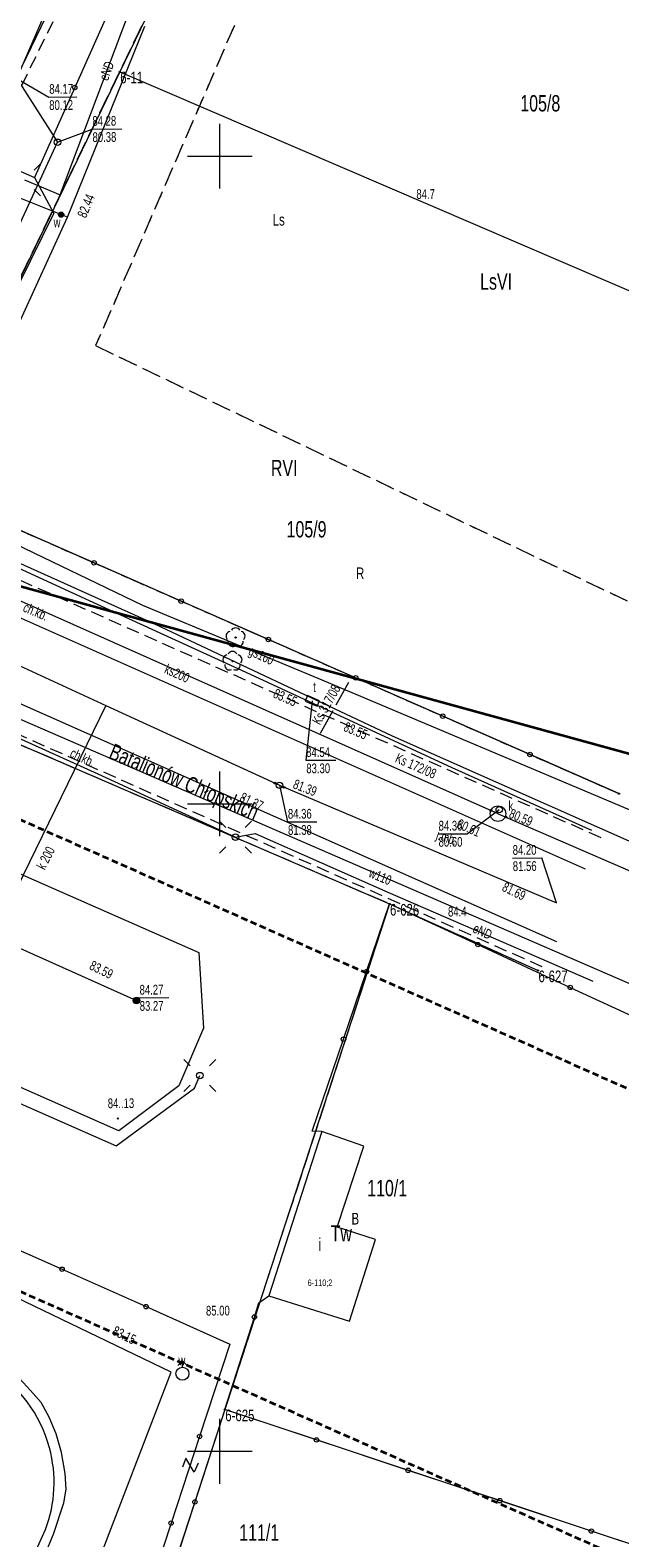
# Model space of a CAD drawing. Header units: metres. Extents: x -1013 to 1493497, y -5789518 to 1032.
# Tile 67 of 73: x 133 to 179, y -92 to 24. Entities that reach past the tile are written whole.
import ezdxf
from ezdxf.xclip import XClip

# ---------------------------------------------------------------- set-up
doc = ezdxf.new("R2010")
doc.units = ezdxf.units.M
doc.header["$MEASUREMENT"] = 0
doc.header["$XCLIPFRAME"] = 0
for name, pattern in [('2_KTCR02', [1.5, 1, -0.5]), ('4_SUPK_P_01', [2.5, 2, -0.5]), ('GUK', [2, 1.5, -0.5]), ('GUZ', [1, 0.5, -0.5]), ('Przerywana długa', [0.78, 0.5, -0.28])]:
    doc.linetypes.add(name, pattern=pattern)
doc.layers.add('700-L Mapa 1_100 dwg', color=7, linetype='Continuous')
doc.layers.add('711-L Wymiary opisy', color=7, linetype='Continuous')
for name, color, linetype, lineweight in [('703-L Płaszczyzny podejścia 2D3', 152, 'Continuous', 30), ('703-L Płaszczyzny podejścia 2D38', 171, 'Continuous', 35), ('711-L Wymiary opisy1', 7, 'Continuous', 13), ('ex_02_DXF_MZ_500_4_Dzialki7', 9, 'Continuous', 18), ('ex_02_DXF_MZ_500_4_EGBB_E_T_07', 9, 'Continuous', 18), ('ex_02_DXF_MZ_500_4_EGBB_L_07', 9, 'Continuous', 18), ('ex_02_DXF_MZ_500_4_K1_BDOT_T_97', 9, 'Continuous', 18), ('ex_02_DXF_MZ_500_4_K1_EGIB_T_17', 9, 'Continuous', 18), ('ex_02_DXF_MZ_500_4_Kontury3', 9, 'Continuous', 18), ('ex_02_DXF_MZ_500_4_KTCR_D_L_17', 9, 'Continuous', 18), ('ex_02_DXF_MZ_500_4_KTCR_E_T_17', 9, 'Continuous', 18), ('ex_02_DXF_MZ_500_4_KTCR_L_17', 9, 'Continuous', 18), ('ex_02_DXF_MZ_500_4_KTJZ_E_T_07', 9, 'Continuous', 18), ('ex_02_DXF_MZ_500_4_KTKR_D_L_07', 9, 'Continuous', 18), ('ex_02_DXF_MZ_500_4_KTKR_L_07', 9, 'Continuous', 18), ('ex_02_DXF_MZ_500_4_KTOK_L_47', 9, 'Continuous', 18), ('ex_02_DXF_MZ_500_4_KTUL_E_T_07', 9, 'Continuous', 18), ('ex_02_DXF_MZ_500_4_Numery_dzialek7', 9, 'Continuous', 18), ('ex_02_DXF_MZ_500_4_Numery_konturow3', 9, 'Continuous', 18), ('ex_02_DXF_MZ_500_4_Numery_punktow7', 9, 'Continuous', 18), ('ex_02_DXF_MZ_500_4_Numery_uzytkow3', 9, 'Continuous', 18), ('ex_02_DXF_MZ_500_4_OBOP_T_13', 9, 'Continuous', 18), ('ex_02_DXF_MZ_500_4_Podzial_sekcyjny_krzyze7', 9, 'Continuous', 18), ('ex_02_DXF_MZ_500_4_Punkty7', 9, 'Continuous', 18), ('ex_02_DXF_MZ_500_4_RTPW_T_07', 9, 'Continuous', 18), ('ex_02_DXF_MZ_500_4_RTPW_T_17', 9, 'Continuous', 18), ('ex_02_DXF_MZ_500_4_SUBK_L_034', 9, 'Continuous', 18), ('ex_02_DXF_MZ_500_4_SUPE_D_L_31', 9, 'Continuous', 18), ('ex_02_DXF_MZ_500_4_SUPE_E_T_31', 9, 'Continuous', 18), ('ex_02_DXF_MZ_500_4_SUPG_E_T_27', 9, 'Continuous', 18), ('ex_02_DXF_MZ_500_4_SUPG_L_252', 9, 'Continuous', 18), ('ex_02_DXF_MZ_500_4_SUPK_D_L_434', 9, 'Continuous', 18), ('ex_02_DXF_MZ_500_4_SUPK_E_T_434', 9, 'Continuous', 18), ('ex_02_DXF_MZ_500_4_SUPK_L_434', 9, 'Continuous', 18), ('ex_02_DXF_MZ_500_4_SUPP_E_T_434', 9, 'Continuous', 18), ('ex_02_DXF_MZ_500_4_SUPP_L_434', 9, 'Continuous', 18), ('ex_02_DXF_MZ_500_4_SUPT_D_L_030', 9, 'Continuous', 18), ('ex_02_DXF_MZ_500_4_SUPW_D_L_05', 9, 'Continuous', 18), ('ex_02_DXF_MZ_500_4_SUPW_E_T_05', 9, 'Continuous', 18), ('ex_02_DXF_MZ_500_4_SUPW_L_05', 9, 'Continuous', 18), ('ex_02_DXF_MZ_500_4_SUSM_D_T_07', 9, 'Continuous', 18), ('ex_02_DXF_MZ_500_4_SUSM_D_T_37', 9, 'Continuous', 18), ('ex_02_DXF_MZ_500_4_SUTK_T_034', 9, 'Continuous', 18), ('ex_02_DXF_MZ_500_4_SUTT_T_030', 9, 'Continuous', 18), ('ex_02_DXF_MZ_500_4_SUTW_T_05', 9, 'Continuous', 18), ('ex_02_DXF_MZ_500_4_SUUK_D_T_234', 9, 'Continuous', 18), ('ex_02_DXF_MZ_500_4_SUUK_D_T_97', 9, 'Continuous', 18), ('ex_02_DXF_MZ_500_4_SUUK_E_T_934', 9, 'Continuous', 18), ('ex_02_DXF_MZ_500_4_SUUK_T_234', 9, 'Continuous', 18), ('ex_02_DXF_MZ_500_4_SUUT_D_T_130', 9, 'Continuous', 18), ('ex_02_DXF_MZ_500_4_SUUT_E_T_930', 9, 'Continuous', 18), ('ex_02_DXF_MZ_500_4_SUUW_D_T_07', 9, 'Continuous', 18), ('ex_02_DXF_MZ_500_4_SUUW_D_T_77', 9, 'Continuous', 18), ('ex_02_DXF_MZ_500_4_SUUW_E_T_117', 9, 'Continuous', 18), ('ex_02_DXF_MZ_500_4_SUUW_E_T_57', 9, 'Continuous', 18), ('ex_02_DXF_MZ_500_4_Uzytki3', 9, 'Continuous', 18)]:
    doc.layers.add(name, color=color, linetype=linetype, lineweight=lineweight)
doc.styles.add('STYL_AUTOMATYCZNY_2', font='arial.ttf')
doc.styles.add('STYL_AUTOMATYCZNY_4', font='arial.ttf', dxfattribs={"width": 0.7})
doc.dimstyles.new('STYL_AUTOMATYCZNY__3', dxfattribs={"dimtxt": 0.25, "dimasz": 0.183575, "dimexe": 0.18, "dimexo": 0.04, "dimgap": 0, "dimtad": 1, "dimzin": 0, "dimdsep": 46, "dimtxsty": 'STYL_AUTOMATYCZNY_2', "dimblk": 'ARROWHEAD_8', "dimblk1": 'ARROWHEAD_8', "dimblk2": 'ARROWHEAD_8', "dimcen": 0.09, "dimclrd": 7, "dimclre": 7, "dimclrt": 7, "dimazin": 0, "dimtfac": 1, "dimtdec": 4, "dimtmove": 2, "dimatfit": 3, "dimfxl": 1, "dimtolj": 1, "dimtzin": 0, "dimarcsym": 0})

# ---------------------------------------------------------------- blocks, each defined once
blk = doc.blocks.new('*D63')
at = {"layer": '711-L Wymiary opisy1', "color": 7, "linetype": 'Continuous', "lineweight": 13}
for p, q in [((31.39, 8.33), (31.34, 8.46)), ((31.39, 8.33), (31.51, 8.38)), ((31.7, 9.21), (31.58, 9.14)), ((31.7, 9.21), (31.77, 9.09))]:
    blk.add_line(p, q, dxfattribs=at)
blk.add_arc((25.65, 10.87), 6.28, 336.1008, 344.6316, dxfattribs=at)
at = {"layer": '711-L Wymiary opisy1', "color": 7, "lineweight": 13, "insert": (31.65, 8.58), "char_height": 0.25, "attachment_point": 7, "rotation": 336.1008, "style": 'STYL_AUTOMATYCZNY_2'}
blk.add_mtext('\\A1;{\\pql;\\fArial|b0|i0|c238|p0;\\W1.000000;8,53°/15%}', dxfattribs=at)
blk = doc.blocks.new('ARROWHEAD_8')
at = {"color": 0, "linetype": 'Continuous', "lineweight": 0}
blk.add_line((0, 0), (-1, 0), dxfattribs=at)
at = {"color": 0, "linetype": 'Continuous', "lineweight": 0, "flags": 128}
blk.add_lwpolyline([(-0.525, 0.525), (0, 0), (-0.525, -0.525)], dxfattribs=at)
blk = doc.blocks.new('*D64')
at = {"layer": '711-L Wymiary opisy1', "color": 7, "linetype": 'Continuous', "lineweight": 13}
for p, q in [((17.69, -23.09), (17.66, -22.95)), ((17.69, -23.09), (17.83, -23.06)), ((18.15, -22.23), (18.02, -22.28)), ((18.15, -22.23), (18.2, -22.36))]:
    blk.add_line(p, q, dxfattribs=at)
blk.add_arc((12.16, -19.57), 6.56, 327.57, 336.1008, dxfattribs=at)
at = {"layer": '711-L Wymiary opisy1', "color": 7, "lineweight": 13, "insert": (18.03, -22.8), "char_height": 0.25, "attachment_point": 7, "rotation": 336.1008, "style": 'STYL_AUTOMATYCZNY_2'}
blk.add_mtext('\\A1;{\\pql;\\fArial|b0|i0|c238|p0;\\W1.000000;8,53°/15%}', dxfattribs=at)
blk = doc.blocks.new('Rysunek_1_4', base_point=(-51.91, -72.41))
at = {"layer": 'ex_02_DXF_MZ_500_4_Dzialki7', "color": 9, "linetype": 'Continuous', "lineweight": 18}
for p, q in [((170.06, 98.81), (118.53, -8)), ((-42.33, 44.71), (161.19, -43.07)), ((152.02, 45.32), (140.38, 21.19)), ((140.38, 21.19), (124.93, -10.81)), ((140.38, 21.19), (194.07, -1.93)), ((124.93, -10.81), (178.88, -34.55)), ((161.19, -43.07), (148.48, -82.11)), ((161.19, -43.07), (172.64, -48.21)), ((148.48, -82.11), (143.46, -97.58)), ((205.08, -100.89), (148.48, -82.11))]:
    blk.add_line(p, q, dxfattribs=at)
at = {"layer": 'ex_02_DXF_MZ_500_4_EGBB_L_07', "color": 9, "linetype": 'Continuous', "lineweight": 18}
for p, q in [((155.97, -60.65), (151.87, -73.32)), ((159.2, -61.78), (155.97, -60.65)), ((157.15, -68.03), (159.2, -61.78)), ((160.1, -68.97), (157.15, -68.03)), ((158.09, -75.29), (160.1, -68.97)), ((151.87, -73.32), (158.09, -75.29))]:
    blk.add_line(p, q, dxfattribs=at)
at = {"layer": 'ex_02_DXF_MZ_500_4_K1_BDOT_T_97', "color": 9, "linetype": 'Continuous', "lineweight": 18}
for p, q in [((145.48, -85.87), (145.2, -86.56)), ((146.12, -86.94), (145.48, -85.87)), ((146.41, -86.24), (146.12, -86.94))]:
    blk.add_line(p, q, dxfattribs=at)
at = {"layer": 'ex_02_DXF_MZ_500_4_Kontury3', "color": 9, "linetype": 'GUK', "lineweight": 18}
for p, q in [((124.93, -10.82), (152.02, 45.32)), ((157.16, 43.12), (138.51, 0.04)), ((138.51, 0.04), (184.7, -22.17)), ((178.88, -34.55), (124.93, -10.82)), ((102.61, -17.79), (161.19, -43.06)), ((161.19, -43.06), (148.48, -82.11)), ((161.19, -43.06), (172.64, -48.2)), ((148.48, -82.11), (143.46, -97.58))]:
    blk.add_line(p, q, dxfattribs=at)
at = {"layer": 'ex_02_DXF_MZ_500_4_KTCR_D_L_17', "color": 9, "linetype": '2_KTCR02', "lineweight": 18}
blk.add_line((130.17, 14.74), (137.42, 29.52), dxfattribs=at)
at = {"layer": 'ex_02_DXF_MZ_500_4_KTCR_L_17', "color": 9, "linetype": '2_KTCR02', "lineweight": 18}
for p, q in [((177.5, -37.96), (124.36, -14.39)), ((172.96, -47.92), (120.12, -24.46))]:
    blk.add_line(p, q, dxfattribs=at)
at = {"layer": 'ex_02_DXF_MZ_500_4_KTKR_D_L_07', "color": 9, "linetype": 'Continuous', "lineweight": 18}
for p, q in [((114.12, -32.59), (146.47, -46.81)), ((140.3, -60.58), (107.79, -46.19)), ((146.47, -46.81), (146.84, -52.66)), ((146.84, -52.66), (144.93, -57.12)), ((144.93, -57.12), (140.3, -60.58)), ((116.91, -130.48), (134.64, -91.37))]:
    blk.add_line(p, q, dxfattribs=at)
for centre, radius, start, end in [((125, -87.67), 10.28, 14.6748, 58.8928), ((125.17, -87.75), 10.14, 339.0713, 15.3848)]:
    blk.add_arc(centre, radius, start, end, dxfattribs=at)
at = {"layer": 'ex_02_DXF_MZ_500_4_KTKR_L_07', "color": 9, "linetype": 'Continuous', "lineweight": 18}
for p, q in [((176.3, -40.39), (123.37, -16.85)), ((121.11, -22.47), (174.05, -45.98))]:
    blk.add_line(p, q, dxfattribs=at)
at = {"layer": 'ex_02_DXF_MZ_500_4_KTOK_L_47', "color": 9, "linetype": 'Continuous', "lineweight": 18}
for p, q in [((140, 26.91), (136.9, 19.97)), ((136.9, 19.97), (133.8, 13.02)), ((127.48, 15.81), (133.8, 13.02)), ((133.8, 13.02), (135.28, 10.24)), ((131.76, 3.08), (135.28, 10.24)), ((138.39, -16.73), (131.66, -13.77)), ((145.11, -19.69), (138.39, -16.73)), ((151.84, -22.65), (145.11, -19.69)), ((158.57, -25.61), (151.84, -22.65)), ((165.29, -28.57), (158.57, -25.61)), ((172.02, -31.53), (165.29, -28.57)), ((178.88, -34.55), (172.02, -31.53)), ((159.41, -48.29), (161.19, -43.06)), ((161.19, -43.06), (168, -46.21)), ((168, -46.21), (175.12, -49.51)), ((157.63, -53.51), (159.41, -48.29)), ((175.12, -49.51), (182.23, -52.8)), ((155.21, -60.61), (157.63, -53.51)), ((155.97, -60.65), (155.21, -60.61)), ((129.45, -68.38), (135.92, -71.27)), ((135.92, -71.27), (142.4, -74.16)), ((151.11, -73.87), (151.87, -73.32)), ((142.4, -74.16), (148.87, -77.06)), ((150.76, -74.96), (151.11, -73.87)), ((148.48, -82.11), (150.76, -74.96)), ((148.87, -77.06), (146.53, -84.18)), ((148.48, -82.11), (146.17, -89.24)), ((155.55, -84.45), (148.48, -82.11)), ((146.53, -84.18), (144.33, -90.87)), ((162.62, -86.8), (155.55, -84.45)), ((169.69, -89.14), (162.62, -86.8)), ((146.17, -89.24), (144.81, -93.41)), ((176.75, -91.49), (169.69, -89.14)), ((144.33, -90.87), (142.13, -97.56)), ((183.82, -93.83), (176.75, -91.49))]:
    blk.add_line(p, q, dxfattribs=at)
for centre in [(136.9, 19.97), (138.39, -16.73), (145.11, -19.69), (151.84, -22.65), (158.57, -25.61), (165.29, -28.57), (172.02, -31.53), (168, -46.21), (159.41, -48.29), (175.12, -49.51), (157.63, -53.51), (135.92, -71.27), (142.4, -74.16), (150.76, -74.96), (146.53, -84.18), (155.55, -84.45), (162.62, -86.8), (146.17, -89.24), (169.69, -89.14), (144.33, -90.87), (176.75, -91.49)]:
    blk.add_circle(centre, 0.17, dxfattribs=at)
at = {"layer": 'ex_02_DXF_MZ_500_4_OBOP_T_13', "color": 9, "linetype": 'Continuous', "lineweight": 18}
for centre in [(149.31, -22.5), (149.07, -24.33)]:
    blk.add_circle(centre, 0.045, dxfattribs=at)
for centre, start, end in [((148.95, -22.39), 102.1445, 221.86), ((149.31, -22.13), 30.1401, 149.8599), ((149.66, -22.39), 318.14, 77.8555), ((149.09, -22.81), 174.1482, 293.8542), ((149.53, -22.81), 246.1458, 5.8518), ((148.71, -24.21), 102.1445, 221.86), ((149.07, -23.95), 30.1401, 149.8599), ((149.43, -24.21), 318.14, 77.8555), ((148.85, -24.63), 174.1482, 293.8542), ((149.29, -24.63), 246.1458, 5.8518)]:
    blk.add_arc(centre, 0.375, start, end, dxfattribs=at)
at = {"layer": 'ex_02_DXF_MZ_500_4_Podzial_sekcyjny_krzyze7', "color": 9, "linetype": 'Continuous', "lineweight": 18}
for p, q in [((148.09, 12.17), (148.09, 17.17)), ((145.59, 14.67), (150.59, 14.67)), ((148.09, -37.83), (148.09, -32.83)), ((145.59, -35.33), (150.59, -35.33)), ((148.09, -87.83), (148.09, -82.83)), ((145.59, -85.33), (150.59, -85.33))]:
    blk.add_line(p, q, dxfattribs=at)
at = {"layer": 'ex_02_DXF_MZ_500_4_Punkty7', "color": 9, "linetype": 'Continuous', "lineweight": 18}
for centre in [(140.38, 21.19), (178.88, -34.55), (161.19, -43.07), (172.64, -48.21), (148.48, -82.11)]:
    blk.add_circle(centre, 0.045, dxfattribs=at)
at = {"layer": 'ex_02_DXF_MZ_500_4_RTPW_T_17', "color": 9, "linetype": 'Continuous', "lineweight": 18}
blk.add_circle((140.23, -59.64), 0.045, dxfattribs=at)
at = {"layer": 'ex_02_DXF_MZ_500_4_SUBK_L_034', "color": 9, "linetype": 'Continuous', "lineweight": 18}
blk.add_circle((169.55, -36.1), 0.6, dxfattribs=at)
at = {"layer": 'ex_02_DXF_MZ_500_4_SUPE_D_L_31', "color": 9, "linetype": 'Continuous', "lineweight": 18}
for p, q in [((135.77, 11.68), (140.97, 25.44)), ((133.03, 12.84), (135.77, 11.68)), ((131.7, -29.86), (138.68, -33.01)), ((138.68, -33.01), (149.3, -37.91)), ((149.3, -37.91), (150.83, -37.64)), ((150.83, -37.64), (161.05, -42.15)), ((161.05, -42.15), (171.9, -46.88)), ((171.9, -46.88), (176.86, -49.04)), ((123.48, -54.42), (140.09, -61.74)), ((146.15, -57.29), (146.55, -56.32)), ((140.09, -61.74), (146.15, -57.29)), ((133.5, -80.63), (132.63, -79.7)), ((134.31, -81.56), (133.5, -80.63)), ((134.93, -82.69), (134.31, -81.56)), ((135.47, -83.97), (134.93, -82.69)), ((135.88, -85.43), (135.47, -83.97)), ((136.16, -87.04), (135.88, -85.43)), ((136.24, -88.24), (136.16, -87.04)), ((136.05, -89.31), (136.24, -88.24)), ((135.25, -91.73), (136.05, -89.31)), ((132.58, -98.11), (135.25, -91.73))]:
    blk.add_line(p, q, dxfattribs=at)
at = {"layer": 'ex_02_DXF_MZ_500_4_SUPG_L_252', "color": 9, "linetype": 'Continuous', "lineweight": 18}
for p, q in [((142.16, -20.03), (125.89, -12.19)), ((155.98, -25.78), (142.16, -20.03)), ((180.24, -36.04), (155.98, -25.78))]:
    blk.add_line(p, q, dxfattribs=at)
at = {"layer": 'ex_02_DXF_MZ_500_4_SUPK_D_L_434', "color": 9, "linetype": 'Continuous', "lineweight": 18}
for p, q in [((132.44, 20.65), (140.7, 39.89)), ((132.44, 20.65), (135.57, 15.74)), ((124.99, -7.21), (135.57, 15.74)), ((115.61, -16.82), (139.31, -27.74)), ((139.31, -27.74), (130.61, -45.57)), ((139.31, -27.74), (152.7, -33.91)), ((152.7, -33.91), (174.07, -42.99)), ((130.61, -45.57), (141.66, -50.53))]:
    blk.add_line(p, q, dxfattribs=at)
at = {"layer": 'ex_02_DXF_MZ_500_4_SUPK_L_434', "color": 9, "linetype": 'Continuous', "lineweight": 18}
for q in [(126.43, -16.9), (220, -58)]:
    blk.add_line((169.55, -36.1), q, dxfattribs=at)
at = {"layer": 'ex_02_DXF_MZ_500_4_SUPP_L_434', "color": 9, "linetype": '4_SUPK_P_01', "lineweight": 18}
blk.add_line((155.86, -29.88), (158.29, -25.49), dxfattribs=at)
at = {"layer": 'ex_02_DXF_MZ_500_4_SUPT_D_L_030', "color": 9, "linetype": 'Continuous', "lineweight": 18}
for p, q in [((138.04, -19.67), (105.4, -4.68)), ((126.34, -13.93), (143.04, -21.45)), ((150.12, -25.21), (138.04, -19.67)), ((143.04, -21.45), (161.39, -30.08)), ((166.02, -32.57), (150.12, -25.21)), ((161.39, -30.08), (196.91, -45.87)), ((176.8, -37.39), (166.02, -32.57))]:
    blk.add_line(p, q, dxfattribs=at)
at = {"layer": 'ex_02_DXF_MZ_500_4_SUPW_D_L_05', "color": 9, "linetype": 'Continuous', "lineweight": 18}
for p, q in [((136.34, 9.96), (142.31, 24.71)), ((136.34, 9.96), (129.24, 12.79)), ((130.36, -3.13), (136.34, 9.96)), ((144.35, -79.22), (127.52, -71.12)), ((136.64, -99.23), (144.35, -79.22))]:
    blk.add_line(p, q, dxfattribs=at)
at = {"layer": 'ex_02_DXF_MZ_500_4_SUPW_L_05', "color": 9, "linetype": 'Continuous', "lineweight": 18}
blk.add_line((199.66, -57.89), (118.11, -22.48), dxfattribs=at)
at = {"layer": 'ex_02_DXF_MZ_500_4_SUSM_D_T_07', "color": 9, "linetype": 'Continuous', "lineweight": 18}
for p, q in [((133.77, 13.59), (134.26, 14.08)), ((133.77, 12.1), (134.26, 11.61)), ((148.55, -37.16), (148.06, -36.67)), ((150.04, -37.16), (150.53, -36.67)), ((148.55, -38.65), (148.06, -39.14)), ((150.04, -38.65), (150.53, -39.14)), ((145.81, -55.57), (145.32, -55.08)), ((147.3, -55.57), (147.79, -55.08)), ((145.81, -57.06), (145.32, -57.55)), ((147.3, -57.06), (147.79, -57.55))]:
    blk.add_line(p, q, dxfattribs=at)
at = {"layer": 'ex_02_DXF_MZ_500_4_SUSM_D_T_37', "color": 9, "linetype": 'Continuous', "lineweight": 18}
for centre in [(149.3, -37.91), (146.55, -56.32)]:
    blk.add_circle(centre, 0.25, dxfattribs=at)
at = {"layer": 'ex_02_DXF_MZ_500_4_SUTK_T_034', "color": 9, "linetype": 'Continuous', "lineweight": 18}
for p, q in [((132.44, 20.65), (134.9, 19.23)), ((134.9, 19.23), (137.05, 19.24)), ((135.57, 15.74), (138.24, 16.76)), ((138.24, 16.76), (140.52, 16.78)), ((152.7, -33.91), (153.31, -36.74)), ((169.65, -35.79), (167.2, -37.65)), ((153.31, -36.74), (155.57, -36.73)), ((164.94, -37.65), (167.2, -37.65)), ((170.66, -39.53), (172.94, -39.51)), ((174.07, -42.99), (172.94, -39.51)), ((141.66, -50.53), (141.88, -50.32)), ((141.88, -50.32), (144.16, -50.3))]:
    blk.add_line(p, q, dxfattribs=at)
for centre in [(152.33, -33.74), (153.06, -34.06), (169, -35.85), (170.16, -36.36)]:
    blk.add_circle(centre, 0.0625, dxfattribs=at)
at = {"layer": 'ex_02_DXF_MZ_500_4_SUTT_T_030', "color": 9, "linetype": 'Continuous', "lineweight": 18}
for p, q in [((155.22, -27.39), (154.73, -31.98)), ((154.73, -31.98), (157.04, -31.97))]:
    blk.add_line(p, q, dxfattribs=at)
at = {"layer": 'ex_02_DXF_MZ_500_4_SUUK_D_T_234', "color": 9, "linetype": 'Continuous', "lineweight": 18}
for centre in [(135.57, 15.74), (152.7, -33.91)]:
    blk.add_circle(centre, 0.25, dxfattribs=at)
at = {"layer": 'ex_02_DXF_MZ_500_4_SUUK_D_T_97', "color": 9, "linetype": 'Continuous', "lineweight": 18}
for radius in [0.25, 0.225, 0.2, 0.175, 0.15, 0.125, 0.1, 0.075, 0.05, 0.025, 0.00715]:
    blk.add_circle((141.66, -50.53), radius, dxfattribs=at)
at = {"layer": 'ex_02_DXF_MZ_500_4_SUUK_T_234', "color": 9, "linetype": 'Continuous', "lineweight": 18}
blk.add_circle((169.65, -35.79), 0.25, dxfattribs=at)
at = {"layer": 'ex_02_DXF_MZ_500_4_SUUT_D_T_130', "color": 9, "linetype": 'Continuous', "lineweight": 18}
for p, q in [((154.85, -26.98), (154.67, -27.41)), ((154.67, -27.41), (155.59, -27.8)), ((155.77, -27.38), (154.85, -26.98)), ((155.59, -27.8), (155.77, -27.38))]:
    blk.add_line(p, q, dxfattribs=at)
at = {"layer": 'ex_02_DXF_MZ_500_4_SUUW_D_T_07', "color": 9, "linetype": 'Continuous', "lineweight": 18}
for p, q in [((145.21, -78.34), (144.86, -78.7)), ((145.21, -78.34), (145.57, -78.7)), ((145.21, -78.84), (145.21, -78.34))]:
    blk.add_line(p, q, dxfattribs=at)
blk.add_circle((145.21, -79.34), 0.5, dxfattribs=at)
at = {"layer": 'ex_02_DXF_MZ_500_4_SUUW_D_T_77', "color": 9, "linetype": 'Continuous', "lineweight": 18}
for radius in [0.2, 0.175, 0.15, 0.125, 0.1, 0.075, 0.05, 0.025, 0.00715]:
    blk.add_circle((135.85, 10.15), radius, dxfattribs=at)
at = {"layer": 'ex_02_DXF_MZ_500_4_Uzytki3', "color": 9, "linetype": 'GUZ', "lineweight": 18}
for p, q in [((124.93, -10.81), (152.02, 45.32)), ((157.16, 43.12), (138.51, 0.04)), ((138.51, 0.04), (184.7, -22.17)), ((124.93, -10.81), (178.88, -34.55)), ((102.61, -17.79), (161.19, -43.06)), ((161.19, -43.06), (148.48, -82.11)), ((161.19, -43.06), (172.64, -48.2)), ((148.48, -82.11), (143.46, -97.58))]:
    blk.add_line(p, q, dxfattribs=at)
at = {"layer": 'ex_02_DXF_MZ_500_4_EGBB_E_T_07', "color": 9, "linetype": 'Continuous', "lineweight": 18, "insert": (155.69, -69.37), "char_height": 1, "attachment_point": 4, "style": 'STYL_AUTOMATYCZNY_4'}
blk.add_mtext('\\A1;{\\pql;\\fArial|b0|i0|c238|p0;\\W0.700000;i}', dxfattribs=at)
at = {"layer": 'ex_02_DXF_MZ_500_4_K1_EGIB_T_17', "color": 9, "linetype": 'Continuous', "lineweight": 18, "insert": (154.87, -72.36), "char_height": 0.5, "attachment_point": 4, "style": 'STYL_AUTOMATYCZNY_4'}
blk.add_mtext('\\A1;{\\pql;\\fArial|b0|i0|c238|p0;\\W0.700000;6-110;2}', dxfattribs=at)
at = {"layer": 'ex_02_DXF_MZ_500_4_KTCR_E_T_17', "color": 9, "linetype": 'Continuous', "lineweight": 18, "char_height": 0.75, "attachment_point": 4, "style": 'STYL_AUTOMATYCZNY_4'}
for insert, rotation in [((132.99, -20.12), 337.0113), ((136.62, -31.35), 334.4627)]:
    blk.add_mtext('\\A1;{\\pql;\\fArial|b0|i0|c238|p0;\\W0.700000;ch.kb.}', dxfattribs=dict(at, insert=insert, rotation=rotation))
at = {"layer": 'ex_02_DXF_MZ_500_4_KTJZ_E_T_07', "color": 9, "linetype": 'Continuous', "lineweight": 18, "insert": (164.81, -37.79), "char_height": 0.75, "attachment_point": 4, "rotation": 340.9003, "style": 'STYL_AUTOMATYCZNY_4'}
blk.add_mtext('\\A1;{\\pql;\\fArial|b0|i0|c238|p0;\\W0.700000;j.mb.}', dxfattribs=at)
at = {"layer": 'ex_02_DXF_MZ_500_4_KTUL_E_T_07', "color": 9, "linetype": 'Continuous', "lineweight": 18, "insert": (139.61, -31.4), "char_height": 1.25, "attachment_point": 4, "rotation": 336.9427, "style": 'STYL_AUTOMATYCZNY_4'}
blk.add_mtext('\\A1;{\\pql;\\fArial|b0|i0|c238|p0;\\W0.700000;Batalionów Chłopskich}', dxfattribs=at)
at = {"layer": 'ex_02_DXF_MZ_500_4_Numery_dzialek7', "color": 9, "linetype": 'Continuous', "lineweight": 18, "char_height": 1.26, "style": 'STYL_AUTOMATYCZNY_4'}
for s, insert, attachment_point in [('\\A1;{\\pql;\\fArial|b0|i0|c238|p0;\\W0.700000;105/8}', (171.27, 18.74), 4), ('\\A1;{\\pql;\\fArial|b0|i0|c238|p0;\\W0.700000;105/9}', (153.24, -14.15), 4), ('\\A1;{\\pql;\\fArial|b0|i0|c238|p0;\\W0.700000;110/1}', (159.46, -64.38), 1), ('\\A1;{\\pql;\\fArial|b0|i0|c238|p0;\\W0.700000;111/1}', (149.59, -90.97), 1)]:
    blk.add_mtext(s, dxfattribs=dict(at, insert=insert, attachment_point=attachment_point))
at = {"layer": 'ex_02_DXF_MZ_500_4_Numery_konturow3', "color": 9, "linetype": 'Continuous', "lineweight": 18, "char_height": 1.26, "attachment_point": 1, "style": 'STYL_AUTOMATYCZNY_4'}
for s, insert in [('\\A1;{\\pql;\\fArial|b0|i0|c238|p0;\\W0.700000;LsVI}', (168.17, 5.62)), ('\\A1;{\\pql;\\fArial|b0|i0|c238|p0;\\W0.700000;RVI}', (152.03, -8.78)), ('\\A1;{\\pql;\\fArial|b0|i0|c238|p0;\\W0.700000;Tw}', (156.64, -67.87))]:
    blk.add_mtext(s, dxfattribs=dict(at, insert=insert))
at = {"layer": 'ex_02_DXF_MZ_500_4_Numery_punktow7', "color": 9, "linetype": 'Continuous', "lineweight": 18, "char_height": 0.9, "attachment_point": 1, "style": 'STYL_AUTOMATYCZNY_4'}
for s, insert in [('\\A1;{\\pql;\\fArial|b0|i0|c238|p0;\\W0.700000;6-11}', (140.41, 21.19)), ('\\A1;{\\pql;\\fArial|b0|i0|c238|p0;\\W0.700000;6-626}', (161.22, -43.07)), ('\\A1;{\\pql;\\fArial|b0|i0|c238|p0;\\W0.700000;6-627}', (172.67, -48.21)), ('\\A1;{\\pql;\\fArial|b0|i0|c238|p0;\\W0.700000;6-625}', (148.51, -82.11))]:
    blk.add_mtext(s, dxfattribs=dict(at, insert=insert))
at = {"layer": 'ex_02_DXF_MZ_500_4_Numery_uzytkow3', "color": 9, "linetype": 'Continuous', "lineweight": 18, "char_height": 0.9, "style": 'STYL_AUTOMATYCZNY_4'}
for s, insert, attachment_point in [('\\A1;{\\pql;\\fArial|b0|i0|c238|p0;\\W0.700000;Ls}', (152.17, 10.21), 1), ('\\A1;{\\pql;\\fArial|b0|i0|c238|p0;\\W0.700000;R}', (158.6, -17.09), 1), ('\\A1;{\\pql;\\fArial|b0|i0|c238|p0;\\W0.700000;B}', (158.25, -67.82), 7)]:
    blk.add_mtext(s, dxfattribs=dict(at, insert=insert, attachment_point=attachment_point))
at = {"layer": 'ex_02_DXF_MZ_500_4_RTPW_T_07', "color": 9, "linetype": 'Continuous', "lineweight": 18, "char_height": 0.75, "attachment_point": 1, "rotation": 0.403, "style": 'STYL_AUTOMATYCZNY_4'}
for s, insert in [('\\A1;{\\pql;\\fArial|b0|i0|c238|p0;\\W0.700000;84.7}', (163.25, 12.11)), ('\\A1;{\\pql;\\fArial|b0|i0|c238|p0;\\W0.700000;84.4}', (165.69, -43.29))]:
    blk.add_mtext(s, dxfattribs=dict(at, insert=insert))
at = {"layer": 'ex_02_DXF_MZ_500_4_RTPW_T_17', "color": 9, "linetype": 'Continuous', "lineweight": 18, "char_height": 0.75, "rotation": 0.403, "style": 'STYL_AUTOMATYCZNY_4'}
for s, insert, attachment_point in [('\\A1;{\\pql;\\fArial|b0|i0|c238|p0;\\W0.700000;84..13}', (139.45, -58.85), 7), ('\\A1;{\\pql;\\fArial|b0|i0|c238|p0;\\W0.700000;85.00}', (147.02, -74.1), 1)]:
    blk.add_mtext(s, dxfattribs=dict(at, insert=insert, attachment_point=attachment_point))
at = {"layer": 'ex_02_DXF_MZ_500_4_SUPE_E_T_31', "color": 9, "linetype": 'Continuous', "lineweight": 18, "char_height": 0.75, "attachment_point": 4, "style": 'STYL_AUTOMATYCZNY_4'}
for insert, rotation in [((139.11, 20.56), 70.1831), ((167.69, -44.89), 335.3827)]:
    blk.add_mtext('\\A1;{\\pql;\\fArial|b0|i0|c238|p0;\\W0.700000;eND}', dxfattribs=dict(at, insert=insert, rotation=rotation))
at = {"layer": 'ex_02_DXF_MZ_500_4_SUPG_E_T_27', "color": 9, "linetype": 'Continuous', "lineweight": 18, "insert": (150.14, -24), "char_height": 0.75, "attachment_point": 7, "rotation": 334.867, "style": 'STYL_AUTOMATYCZNY_4'}
blk.add_mtext('\\A1;{\\pql;\\fArial|b0|i0|c238|p0;\\W0.700000;gs160}', dxfattribs=at)
at = {"layer": 'ex_02_DXF_MZ_500_4_SUPK_E_T_434', "color": 9, "linetype": 'Continuous', "lineweight": 18, "char_height": 0.75, "style": 'STYL_AUTOMATYCZNY_4'}
for s, insert, attachment_point, rotation in [('\\A1;{\\pql;\\fArial|b0|i0|c238|p0;\\W0.700000;ks200}', (143.75, -25.22), 7, 335.6136), ('\\A1;{\\pql;\\fArial|b0|i0|c238|p0;\\W0.700000;k 200}', (134.25, -40.32), 4, 62.6432)]:
    blk.add_mtext(s, dxfattribs=dict(at, insert=insert, attachment_point=attachment_point, rotation=rotation))
at = {"layer": 'ex_02_DXF_MZ_500_4_SUPP_E_T_434', "color": 9, "linetype": 'Continuous', "lineweight": 18, "char_height": 0.75, "attachment_point": 7, "style": 'STYL_AUTOMATYCZNY_4'}
for s, insert, rotation in [('\\A1;{\\pql;\\fArial|b0|i0|c238|p0;\\W0.700000;Ks 317/08}', (155.83, -29.31), 60.8772), ('\\A1;{\\pql;\\fArial|b0|i0|c238|p0;\\W0.700000;Ks 172/08}', (161.55, -32.1), 336.3005)]:
    blk.add_mtext(s, dxfattribs=dict(at, insert=insert, rotation=rotation))
at = {"layer": 'ex_02_DXF_MZ_500_4_SUPW_E_T_05', "color": 9, "linetype": 'Continuous', "lineweight": 18, "insert": (159.51, -40.97), "char_height": 0.75, "attachment_point": 7, "rotation": 337.3287, "style": 'STYL_AUTOMATYCZNY_4'}
blk.add_mtext('\\A1;{\\pql;\\fArial|b0|i0|c238|p0;\\W0.700000;w110}', dxfattribs=at)
at = {"layer": 'ex_02_DXF_MZ_500_4_SUTK_T_034', "color": 9, "linetype": 'Continuous', "lineweight": 18, "char_height": 0.75, "style": 'STYL_AUTOMATYCZNY_4'}
for s, insert, attachment_point, rotation in [('\\A1;{\\pql;\\fArial|b0|i0|c238|p0;\\W0.700000;84.17}', (134.93, 20.23), 1, 0.403), ('\\A1;{\\pql;\\fArial|b0|i0|c238|p0;\\W0.700000;80.12}', (134.93, 18.98), 1, 0.403), ('\\A1;{\\pql;\\fArial|b0|i0|c238|p0;\\W0.700000;84.28}', (138.26, 17.76), 1, 0.403), ('\\A1;{\\pql;\\fArial|b0|i0|c238|p0;\\W0.700000;80.38}', (138.27, 16.51), 1, 0.403), ('\\A1;{\\pql;\\fArial|b0|i0|c238|p0;\\W0.700000;81.39}', (153.67, -34.12), 7, 338.607), ('\\A1;{\\pql;\\fArial|b0|i0|c238|p0;\\W0.700000;81.37}', (149.89, -34.42), 1, 334.2216), ('\\A1;{\\pql;\\fArial|b0|i0|c238|p0;\\W0.700000;84.36}', (153.34, -35.74), 1, 0.405), ('\\A1;{\\pql;\\fArial|b0|i0|c238|p0;\\W0.700000;80.59}', (170.33, -36.39), 7, 337.2261), ('\\A1;{\\pql;\\fArial|b0|i0|c238|p0;\\W0.700000;81.38}', (153.35, -36.99), 1, 0.405), ('\\A1;{\\pql;\\fArial|b0|i0|c238|p0;\\W0.700000;80.61}', (166.61, -36.48), 1, 336.218), ('\\A1;{\\pql;\\fArial|b0|i0|c238|p0;\\W0.700000;84.20}', (170.68, -38.53), 1, 0.403), ('\\A1;{\\pql;\\fArial|b0|i0|c238|p0;\\W0.700000;81.56}', (170.69, -39.78), 1, 0.403), ('\\A1;{\\pql;\\fArial|b0|i0|c238|p0;\\W0.700000;81.69}', (169.96, -41.69), 4, 333.8327), ('\\A1;{\\pql;\\fArial|b0|i0|c238|p0;\\W0.700000;83.59}', (138.13, -47.75), 4, 333.8327), ('\\A1;{\\pql;\\fArial|b0|i0|c238|p0;\\W0.700000;84.27}', (141.9, -49.32), 1, 0.403), ('\\A1;{\\pql;\\fArial|b0|i0|c238|p0;\\W0.700000;83.27}', (141.91, -50.57), 1, 0.403)]:
    blk.add_mtext(s, dxfattribs=dict(at, insert=insert, attachment_point=attachment_point, rotation=rotation))
at = {"layer": 'ex_02_DXF_MZ_500_4_SUTK_T_034', "color": 9, "linetype": 'Continuous', "lineweight": 18, "char_height": 0.75, "attachment_point": 1, "style": 'STYL_AUTOMATYCZNY_4'}
for s, insert in [('\\A1;{\\pql;\\fArial|b0|i0|c238|p0;\\W0.700000;84.36}', (164.97, -36.65)), ('\\A1;{\\pql;\\fArial|b0|i0|c238|p0;\\W0.700000;80.60}', (164.97, -37.9))]:
    blk.add_mtext(s, dxfattribs=dict(at, insert=insert))
at = {"layer": 'ex_02_DXF_MZ_500_4_SUTT_T_030', "color": 9, "linetype": 'Continuous', "lineweight": 18, "char_height": 0.75, "style": 'STYL_AUTOMATYCZNY_4'}
for s, insert, attachment_point, rotation in [('\\A1;{\\pql;\\fArial|b0|i0|c238|p0;\\W0.700000;83.55}', (152.14, -27.11), 7, 336.1727), ('\\A1;{\\pql;\\fArial|b0|i0|c238|p0;\\W0.700000;83.55}', (157.57, -29.69), 7, 337.2028), ('\\A1;{\\pql;\\fArial|b0|i0|c238|p0;\\W0.700000;84.54}', (154.75, -30.98), 1, 0.403), ('\\A1;{\\pql;\\fArial|b0|i0|c238|p0;\\W0.700000;83.30}', (154.76, -32.23), 1, 0.403)]:
    blk.add_mtext(s, dxfattribs=dict(at, insert=insert, attachment_point=attachment_point, rotation=rotation))
at = {"layer": 'ex_02_DXF_MZ_500_4_SUTW_T_05', "color": 9, "linetype": 'Continuous', "lineweight": 18, "char_height": 0.75, "attachment_point": 4, "style": 'STYL_AUTOMATYCZNY_4'}
for s, insert, rotation in [('\\A1;{\\pql;\\fArial|b0|i0|c238|p0;\\W0.700000;82.44}', (137.42, 9.98), 67.2031), ('\\A1;{\\pql;\\fArial|b0|i0|c238|p0;\\W0.700000;83.15}', (139.9, -75.95), 333.3027)]:
    blk.add_mtext(s, dxfattribs=dict(at, insert=insert, rotation=rotation))
at = {"layer": 'ex_02_DXF_MZ_500_4_SUUK_E_T_934', "color": 9, "linetype": 'Continuous', "lineweight": 18, "insert": (170.36, -35.87), "char_height": 0.75, "attachment_point": 7, "style": 'STYL_AUTOMATYCZNY_4'}
blk.add_mtext('\\A1;{\\pql;\\fArial|b0|i0|c238|p0;\\W0.700000;k}', dxfattribs=at)
at = {"layer": 'ex_02_DXF_MZ_500_4_SUUT_E_T_930', "color": 9, "linetype": 'Continuous', "lineweight": 18, "insert": (155.29, -25.95), "char_height": 0.75, "attachment_point": 1, "style": 'STYL_AUTOMATYCZNY_4'}
blk.add_mtext('\\A1;{\\pql;\\fArial|b0|i0|c238|p0;\\W0.700000;t}', dxfattribs=at)
at = {"layer": 'ex_02_DXF_MZ_500_4_SUUW_E_T_117', "color": 9, "linetype": 'Continuous', "lineweight": 18, "insert": (144.9, -77.93), "char_height": 0.75, "attachment_point": 1, "style": 'STYL_AUTOMATYCZNY_4'}
blk.add_mtext('\\A1;{\\pql;\\fArial|b0|i0|c238|p0;\\W0.700000;w}', dxfattribs=at)
at = {"layer": 'ex_02_DXF_MZ_500_4_SUUW_E_T_57', "color": 9, "linetype": 'Continuous', "lineweight": 18, "insert": (135.27, 9.93), "char_height": 0.75, "attachment_point": 1, "style": 'STYL_AUTOMATYCZNY_4'}
blk.add_mtext('\\A1;{\\pql;\\fArial|b0|i0|c238|p0;\\W0.700000;w}', dxfattribs=at)

msp = doc.modelspace()

# ---------------------------------------------------------------- linework, layer by layer
at = {"layer": '703-L Płaszczyzny podejścia 2D3', "color": 152, "linetype": 'Continuous', "lineweight": 30}
msp.add_circle((8.2273, 10.355), 1021.6593, dxfattribs=at)
at = {"layer": '703-L Płaszczyzny podejścia 2D38', "color": 171, "linetype": 'Przerywana długa', "lineweight": 35}
for p, q in [((25.6493, 10.8724), (381.2963, -146.7226)), ((12.1585, -19.5724), (367.8056, -177.1675))]:
    msp.add_line(p, q, dxfattribs=at)
at = {"layer": '703-L Płaszczyzny podejścia 2D38', "color": 171, "linetype": 'Continuous', "lineweight": 35}
msp.add_line((25.6493, 10.8724), (404.9356, -93.3756), dxfattribs=at)

# ---------------------------------------------------------------- block references
at = {"layer": '700-L Mapa 1_100 dwg', "color": 52, "linetype": 'Continuous', "lineweight": 25}
ref = msp.add_blockref('Rysunek_1_4', (-51.9097, -72.4133), dxfattribs=at)
XClip(ref).set_block_clipping_path([(-454.4097296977, -337.82710067), (350.5902703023, 193.0005136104)])

# ---------------------------------------------------------------- dimensions: what is measured, and where the dimension line sits
at = {"layer": '711-L Wymiary opisy', "color": 7, "linetype": 'Continuous', "lineweight": 13}
for base, center, p1, p2, picture, middle in [((31.5604, 8.7637), (25.6493, 10.8724), (84.1511, -5.2069), (381.2963, -146.7226), '*D63', (32.4306, 8.3736)), ((17.9382, -22.6668), (12.1585, -19.5724), (367.8056, -177.1675), (63.368, -52.1085), '*D64', (18.8064, -23.007))]:
    dim = msp.add_angular_dim_3p(base=base, center=center, p1=p1, p2=p2, text='8,53°/15%', dimstyle='STYL_AUTOMATYCZNY__3', dxfattribs=at)
    dim.commit()
    dim.dimension.update_dxf_attribs({"geometry": picture, "text_midpoint": middle, "dimtype": 165, "text_rotation": 336.100809})

doc.saveas('drawing.dxf')
